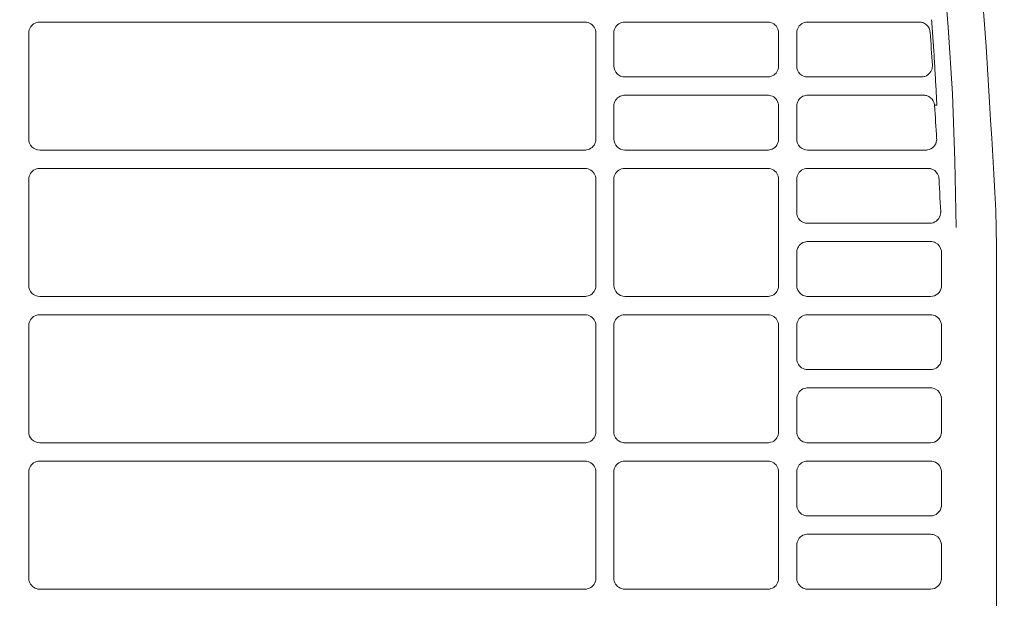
# Model space of a CAD drawing. Header units: millimetres. Extents: x -3034 to 546681, y -100001 to 133386.
# Tile 150 of 173: x 102160 to 102294, y -17961 to -17882. Entities that reach past the tile are written whole.
import ezdxf

# ---------------------------------------------------------------- set-up
doc = ezdxf.new("R2010")
doc.units = ezdxf.units.MM
doc.linetypes.add('ACAD_ISO03W100', pattern=[150, 60, -90])
doc.layers.get('Defpoints').update_dxf_attribs({"color": 252})
for name, color, linetype in [('___INST__AR_podstawy', 3, 'Continuous'), ('DETAIL', 5, 'Continuous'), ('ELEK CIENKIE', 80, 'Continuous'), ('ELEK ODGROMÓWKA', 214, 'Continuous')]:
    doc.layers.add(name, color=color, linetype=linetype)
doc.layers.add('I_WYMIARY', color=6, linetype='Continuous', lineweight=18)
doc.styles.add('DETALE1_100', font='arial.ttf', dxfattribs={"width": 0.6, "height": 200})
doc.dimstyles.new('Detale 1_100', dxfattribs={"dimscale": 0.12, "dimtxt": 250, "dimasz": 20, "dimexe": 50, "dimexo": 0, "dimgap": 30, "dimtad": 1, "dimdec": 1, "dimlfac": 0.1, "dimzin": 9, "dimdsep": 46, "dimtxsty": 'DETALE1_100', "dimblk1": 'DIM_KRESKA_', "dimblk2": 'DIM_KRESKA_', "dimsah": 1, "dimcen": 0, "dimse1": 1, "dimse2": 1, "dimclrd": 256, "dimclre": 256, "dimclrt": 256, "dimadec": 0, "dimazin": 0, "dimtfac": 0.01, "dimtdec": 1, "dimtix": 1, "dimtofl": 0, "dimtmove": 0, "dimatfit": 3, "dimfxl": 1, "dimtolj": 1, "dimtzin": 12, "dimlwd": -1, "dimarcsym": 0})

# ---------------------------------------------------------------- blocks, each defined once
blk = doc.blocks.new('iglice')
at = {"layer": 'ELEK CIENKIE', "color": 80, "linetype": 'ACAD_ISO03W100', "ltscale": 3}
blk.add_circle((-5706.4, 7322.5), 4350, dxfattribs=at)
blk = doc.blocks.new('wentDACH')
at = {"layer": 'DETAIL', "color": 8, "linetype": 'Continuous', "lineweight": 9}
for p, q in [((-83748.57, 25527.27), (-83747.77, 25518.15)), ((-83743.15, 25523.04), (-83742.57, 25515.48)), ((-83750.05, 25519.16), (-83750.03, 25518.84)), ((-83873.48, 25517.55), (-83873.43, 25517.76)), ((-83873.43, 25517.76), (-83873.36, 25517.96)), ((-83873.36, 25517.96), (-83873.26, 25518.14)), ((-83873.26, 25518.14), (-83873.13, 25518.31)), ((-83873.13, 25518.31), (-83872.99, 25518.47)), ((-83872.99, 25518.47), (-83872.82, 25518.59)), ((-83872.82, 25518.59), (-83872.63, 25518.7)), ((-83872.63, 25518.7), (-83872.44, 25518.77)), ((-83872.44, 25518.77), (-83872.23, 25518.82)), ((-83797.46, 25518.84), (-83872, 25518.84)), ((-83797.22, 25518.82), (-83797.02, 25518.77)), ((-83797.02, 25518.77), (-83796.82, 25518.7)), ((-83796.82, 25518.7), (-83796.64, 25518.6)), ((-83796.64, 25518.6), (-83796.47, 25518.47)), ((-83796.47, 25518.47), (-83796.32, 25518.32)), ((-83796.32, 25518.32), (-83796.2, 25518.15)), ((-83796.2, 25518.15), (-83796.1, 25517.96)), ((-83796.1, 25517.96), (-83796.02, 25517.77)), ((-83796.02, 25517.77), (-83795.98, 25517.56)), ((-83795.98, 25517.56), (-83795.97, 25517.35)), ((-83793.48, 25517.55), (-83793.43, 25517.76)), ((-83793.43, 25517.76), (-83793.36, 25517.96)), ((-83793.36, 25517.96), (-83793.26, 25518.14)), ((-83793.26, 25518.14), (-83793.14, 25518.31)), ((-83793.14, 25518.31), (-83792.99, 25518.47)), ((-83792.99, 25518.47), (-83792.82, 25518.59)), ((-83792.82, 25518.59), (-83792.64, 25518.7)), ((-83792.64, 25518.7), (-83792.44, 25518.77)), ((-83792.44, 25518.77), (-83792.23, 25518.82)), ((-83772.46, 25518.84), (-83792, 25518.84)), ((-83772.22, 25518.82), (-83772.02, 25518.77)), ((-83772.02, 25518.77), (-83771.82, 25518.7)), ((-83771.82, 25518.7), (-83771.64, 25518.6)), ((-83771.64, 25518.6), (-83771.47, 25518.47)), ((-83771.47, 25518.47), (-83771.32, 25518.32)), ((-83771.32, 25518.32), (-83771.2, 25518.15)), ((-83771.2, 25518.15), (-83771.1, 25517.96)), ((-83771.1, 25517.96), (-83771.02, 25517.77)), ((-83771.02, 25517.77), (-83770.98, 25517.56)), ((-83770.98, 25517.56), (-83770.97, 25517.35)), ((-83768.48, 25517.55), (-83768.43, 25517.76)), ((-83768.43, 25517.76), (-83768.36, 25517.96)), ((-83768.36, 25517.96), (-83768.26, 25518.14)), ((-83768.26, 25518.14), (-83768.14, 25518.31)), ((-83768.14, 25518.31), (-83767.99, 25518.47)), ((-83767.99, 25518.47), (-83767.82, 25518.59)), ((-83767.82, 25518.59), (-83767.64, 25518.7)), ((-83767.64, 25518.7), (-83767.44, 25518.77)), ((-83767.44, 25518.77), (-83767.23, 25518.82)), ((-83751.75, 25518.84), (-83767, 25518.84)), ((-83750.03, 25518.84), (-83750.01, 25518.53)), ((-83750.01, 25518.53), (-83749.98, 25518.21)), ((-83749.98, 25518.21), (-83749.96, 25517.9)), ((-83749.96, 25517.9), (-83749.94, 25517.58)), ((-83749.94, 25517.58), (-83749.91, 25517.27)), ((-83747.77, 25518.15), (-83747.21, 25509.02)), ((-83873.49, 25517.34), (-83873.48, 25517.55)), ((-83873.49, 25517.34), (-83873.49, 25502.84)), ((-83795.97, 25502.83), (-83795.97, 25517.35)), ((-83793.49, 25517.34), (-83793.48, 25517.55)), ((-83793.49, 25517.34), (-83793.49, 25512.84)), ((-83770.97, 25512.83), (-83770.97, 25517.35)), ((-83768.49, 25517.34), (-83768.48, 25517.55)), ((-83768.49, 25517.34), (-83768.49, 25512.84)), ((-83749.91, 25517.27), (-83749.89, 25516.95)), ((-83749.89, 25516.95), (-83749.87, 25516.63)), ((-83749.87, 25516.63), (-83749.85, 25516.32)), ((-83749.85, 25516.32), (-83749.82, 25516)), ((-83749.82, 25516), (-83749.8, 25515.69)), ((-83749.8, 25515.69), (-83749.78, 25515.37)), ((-83749.78, 25515.37), (-83749.76, 25515.06)), ((-83749.76, 25515.06), (-83749.74, 25514.74)), ((-83742.57, 25515.48), (-83742.15, 25507.91)), ((-83749.74, 25514.74), (-83749.72, 25514.43)), ((-83749.72, 25514.43), (-83749.7, 25514.11)), ((-83749.7, 25514.11), (-83749.68, 25513.8)), ((-83749.68, 25513.8), (-83749.66, 25513.48)), ((-83771.1, 25512.22), (-83771.2, 25512.03)), ((-83771.03, 25512.41), (-83771.1, 25512.22)), ((-83770.98, 25512.62), (-83771.03, 25512.41)), ((-83770.97, 25512.83), (-83770.98, 25512.62)), ((-83749.66, 25513.48), (-83749.64, 25513.16)), ((-83749.64, 25513.16), (-83749.62, 25512.85)), ((-83749.62, 25512.85), (-83749.6, 25512.53)), ((-83749.6, 25512.53), (-83749.59, 25512.22)), ((-83749.59, 25512.22), (-83749.57, 25511.9)), ((-83791.99, 25511.34), (-83772.46, 25511.34)), ((-83772.02, 25511.41), (-83772.23, 25511.36)), ((-83771.83, 25511.48), (-83772.02, 25511.41)), ((-83771.64, 25511.58), (-83771.83, 25511.48)), ((-83771.47, 25511.71), (-83771.64, 25511.58)), ((-83771.32, 25511.86), (-83771.47, 25511.71)), ((-83771.2, 25512.03), (-83771.32, 25511.86)), ((-83767, 25511.34), (-83751.43, 25511.34)), ((-83749.57, 25511.9), (-83749.55, 25511.59)), ((-83749.55, 25511.59), (-83749.53, 25511.27)), ((-83749.53, 25511.27), (-83749.51, 25510.95)), ((-83749.51, 25510.95), (-83749.5, 25510.64)), ((-83749.5, 25510.64), (-83749.48, 25510.32)), ((-83749.48, 25510.32), (-83749.46, 25510.01)), ((-83749.46, 25510.01), (-83749.45, 25509.69)), ((-83749.45, 25509.69), (-83749.43, 25509.37)), ((-83793.36, 25507.96), (-83793.26, 25508.14)), ((-83793.26, 25508.14), (-83793.14, 25508.31)), ((-83793.14, 25508.31), (-83792.99, 25508.46)), ((-83792.99, 25508.46), (-83792.82, 25508.59)), ((-83792.82, 25508.59), (-83792.64, 25508.7)), ((-83792.64, 25508.7), (-83792.44, 25508.77)), ((-83792.44, 25508.77), (-83792.23, 25508.82)), ((-83772.46, 25508.84), (-83792, 25508.84)), ((-83772.22, 25508.82), (-83772.02, 25508.77)), ((-83772.02, 25508.77), (-83771.82, 25508.7)), ((-83771.82, 25508.7), (-83771.64, 25508.6)), ((-83771.64, 25508.6), (-83771.47, 25508.47)), ((-83771.47, 25508.47), (-83771.32, 25508.32)), ((-83771.32, 25508.32), (-83771.2, 25508.15)), ((-83771.2, 25508.15), (-83771.1, 25507.96)), ((-83768.36, 25507.96), (-83768.26, 25508.14)), ((-83768.26, 25508.14), (-83768.14, 25508.31)), ((-83768.14, 25508.31), (-83767.99, 25508.46)), ((-83767.99, 25508.46), (-83767.82, 25508.59)), ((-83767.82, 25508.59), (-83767.64, 25508.7)), ((-83767.64, 25508.7), (-83767.44, 25508.77)), ((-83767.44, 25508.77), (-83767.23, 25508.82)), ((-83751.14, 25508.84), (-83767, 25508.84)), ((-83749.43, 25509.37), (-83749.42, 25509.06)), ((-83749.42, 25509.06), (-83749.4, 25508.74)), ((-83749.4, 25508.74), (-83749.39, 25508.43)), ((-83749.39, 25508.43), (-83749.37, 25508.11)), ((-83747.21, 25509.02), (-83746.86, 25499.88)), ((-83793.49, 25507.34), (-83793.48, 25507.55)), ((-83793.49, 25507.34), (-83793.49, 25502.84)), ((-83793.48, 25507.55), (-83793.43, 25507.76)), ((-83793.43, 25507.76), (-83793.36, 25507.96)), ((-83771.1, 25507.96), (-83771.02, 25507.77)), ((-83771.02, 25507.77), (-83770.98, 25507.56)), ((-83770.98, 25507.56), (-83770.97, 25507.35)), ((-83770.97, 25502.83), (-83770.97, 25507.35)), ((-83768.49, 25507.34), (-83768.48, 25507.55)), ((-83768.49, 25507.34), (-83768.49, 25502.84)), ((-83768.48, 25507.55), (-83768.43, 25507.76)), ((-83768.43, 25507.76), (-83768.36, 25507.96)), ((-83749.61, 25507.46), (-83749.34, 25507.48)), ((-83749.37, 25508.11), (-83749.36, 25507.8)), ((-83749.36, 25507.8), (-83749.34, 25507.48)), ((-83742.15, 25507.91), (-83741.98, 25505.44)), ((-83741.98, 25505.44), (-83741.82, 25502.97)), ((-83795.97, 25502.83), (-83795.98, 25502.62)), ((-83770.97, 25502.83), (-83770.98, 25502.62)), ((-83741.82, 25502.97), (-83741.68, 25500.5)), ((-83797.02, 25501.41), (-83797.23, 25501.36)), ((-83796.83, 25501.48), (-83797.02, 25501.41)), ((-83796.64, 25501.58), (-83796.83, 25501.48)), ((-83796.47, 25501.71), (-83796.64, 25501.58)), ((-83796.32, 25501.86), (-83796.47, 25501.71)), ((-83796.2, 25502.03), (-83796.32, 25501.86)), ((-83796.1, 25502.22), (-83796.2, 25502.03)), ((-83796.02, 25502.41), (-83796.1, 25502.22)), ((-83795.98, 25502.62), (-83796.02, 25502.41)), ((-83772.02, 25501.41), (-83772.23, 25501.36)), ((-83771.83, 25501.48), (-83772.02, 25501.41)), ((-83771.64, 25501.58), (-83771.83, 25501.48)), ((-83771.47, 25501.71), (-83771.64, 25501.58)), ((-83771.32, 25501.86), (-83771.47, 25501.71)), ((-83771.2, 25502.03), (-83771.32, 25501.86)), ((-83771.1, 25502.22), (-83771.2, 25502.03)), ((-83771.03, 25502.41), (-83771.1, 25502.22)), ((-83770.98, 25502.62), (-83771.03, 25502.41)), ((-83871.99, 25501.34), (-83797.46, 25501.34)), ((-83791.99, 25501.34), (-83772.46, 25501.34)), ((-83767, 25501.34), (-83750.85, 25501.34)), ((-83741.68, 25500.5), (-83741.54, 25498.03)), ((-83872.63, 25498.7), (-83872.44, 25498.77)), ((-83872.44, 25498.77), (-83872.23, 25498.82)), ((-83797.46, 25498.84), (-83872, 25498.84)), ((-83797.22, 25498.82), (-83797.02, 25498.77)), ((-83797.02, 25498.77), (-83796.82, 25498.7)), ((-83792.64, 25498.7), (-83792.44, 25498.77)), ((-83792.44, 25498.77), (-83792.23, 25498.82)), ((-83772.46, 25498.84), (-83792, 25498.84)), ((-83772.22, 25498.82), (-83772.02, 25498.77)), ((-83772.02, 25498.77), (-83771.82, 25498.7)), ((-83767.64, 25498.7), (-83767.44, 25498.77)), ((-83767.44, 25498.77), (-83767.23, 25498.82)), ((-83750.54, 25498.84), (-83767, 25498.84)), ((-83746.86, 25499.88), (-83746.7, 25490.74)), ((-83873.49, 25497.34), (-83873.48, 25497.55)), ((-83873.48, 25497.55), (-83873.43, 25497.76)), ((-83873.43, 25497.76), (-83873.36, 25497.96)), ((-83873.36, 25497.96), (-83873.26, 25498.14)), ((-83873.26, 25498.14), (-83873.13, 25498.31)), ((-83873.13, 25498.31), (-83872.99, 25498.47)), ((-83872.99, 25498.47), (-83872.82, 25498.59)), ((-83872.82, 25498.59), (-83872.63, 25498.7)), ((-83796.82, 25498.7), (-83796.64, 25498.6)), ((-83796.64, 25498.6), (-83796.47, 25498.47)), ((-83796.47, 25498.47), (-83796.32, 25498.32)), ((-83796.32, 25498.32), (-83796.2, 25498.15)), ((-83796.2, 25498.15), (-83796.1, 25497.96)), ((-83796.1, 25497.96), (-83796.02, 25497.77)), ((-83796.02, 25497.77), (-83795.98, 25497.56)), ((-83795.98, 25497.56), (-83795.97, 25497.35)), ((-83793.49, 25497.34), (-83793.48, 25497.55)), ((-83793.48, 25497.55), (-83793.43, 25497.76)), ((-83793.43, 25497.76), (-83793.36, 25497.96)), ((-83793.36, 25497.96), (-83793.26, 25498.14)), ((-83793.26, 25498.14), (-83793.14, 25498.31)), ((-83793.14, 25498.31), (-83792.99, 25498.47)), ((-83792.99, 25498.47), (-83792.82, 25498.59)), ((-83792.82, 25498.59), (-83792.64, 25498.7)), ((-83771.82, 25498.7), (-83771.64, 25498.6)), ((-83771.64, 25498.6), (-83771.47, 25498.47)), ((-83771.47, 25498.47), (-83771.32, 25498.32)), ((-83771.32, 25498.32), (-83771.2, 25498.15)), ((-83771.2, 25498.15), (-83771.1, 25497.96)), ((-83771.1, 25497.96), (-83771.02, 25497.77)), ((-83771.02, 25497.77), (-83770.98, 25497.56)), ((-83770.98, 25497.56), (-83770.97, 25497.35)), ((-83768.49, 25497.34), (-83768.48, 25497.55)), ((-83768.48, 25497.55), (-83768.43, 25497.76)), ((-83768.43, 25497.76), (-83768.36, 25497.96)), ((-83768.36, 25497.96), (-83768.26, 25498.14)), ((-83768.26, 25498.14), (-83768.14, 25498.31)), ((-83768.14, 25498.31), (-83767.99, 25498.47)), ((-83767.99, 25498.47), (-83767.82, 25498.59)), ((-83767.82, 25498.59), (-83767.64, 25498.7)), ((-83749.01, 25496.78), (-83749.04, 25497.42)), ((-83741.54, 25498.03), (-83741.41, 25495.56)), ((-83873.49, 25497.34), (-83873.49, 25482.84)), ((-83795.97, 25482.83), (-83795.97, 25497.35)), ((-83793.49, 25497.34), (-83793.49, 25482.84)), ((-83770.97, 25482.83), (-83770.97, 25497.35)), ((-83768.49, 25497.34), (-83768.49, 25492.84)), ((-83748.97, 25496.13), (-83749.01, 25496.78)), ((-83748.94, 25495.48), (-83748.97, 25496.13)), ((-83748.91, 25494.84), (-83748.94, 25495.48)), ((-83748.87, 25494.19), (-83748.91, 25494.84)), ((-83741.41, 25495.56), (-83741.29, 25493.09)), ((-83748.84, 25493.55), (-83748.87, 25494.19)), ((-83748.81, 25492.9), (-83748.84, 25493.55)), ((-83741.29, 25493.09), (-83741.21, 25490.62)), ((-83767, 25491.34), (-83750.31, 25491.34)), ((-83741.21, 25490.62), (-83741.17, 25488.14)), ((-83768.43, 25487.76), (-83768.36, 25487.96)), ((-83768.36, 25487.96), (-83768.26, 25488.14)), ((-83768.26, 25488.14), (-83768.14, 25488.31)), ((-83768.14, 25488.31), (-83767.99, 25488.47)), ((-83767.99, 25488.47), (-83767.82, 25488.59)), ((-83767.82, 25488.59), (-83767.64, 25488.7)), ((-83767.64, 25488.7), (-83767.44, 25488.77)), ((-83767.44, 25488.77), (-83767.23, 25488.82)), ((-83750.19, 25488.84), (-83767, 25488.84)), ((-83741.17, 25488.14), (-83741.17, 25272.04)), ((-83768.49, 25487.34), (-83768.48, 25487.55)), ((-83768.49, 25487.34), (-83768.49, 25482.84)), ((-83768.48, 25487.55), (-83768.43, 25487.76)), ((-83748.7, 25482.84), (-83748.7, 25487.34)), ((-83795.98, 25482.62), (-83796.02, 25482.41)), ((-83795.97, 25482.83), (-83795.98, 25482.62)), ((-83770.98, 25482.62), (-83771.03, 25482.41)), ((-83770.97, 25482.83), (-83770.98, 25482.62)), ((-83768.48, 25482.63), (-83768.49, 25482.84)), ((-83768.43, 25482.42), (-83768.48, 25482.63)), ((-83871.99, 25481.34), (-83797.46, 25481.34)), ((-83797.02, 25481.41), (-83797.23, 25481.36)), ((-83796.82, 25481.48), (-83797.02, 25481.41)), ((-83796.64, 25481.58), (-83796.82, 25481.48)), ((-83796.47, 25481.71), (-83796.64, 25481.58)), ((-83796.32, 25481.86), (-83796.47, 25481.71)), ((-83796.2, 25482.03), (-83796.32, 25481.86)), ((-83796.1, 25482.22), (-83796.2, 25482.03)), ((-83796.02, 25482.41), (-83796.1, 25482.22)), ((-83791.99, 25481.34), (-83772.46, 25481.34)), ((-83772.02, 25481.41), (-83772.23, 25481.36)), ((-83771.83, 25481.48), (-83772.02, 25481.41)), ((-83771.64, 25481.58), (-83771.83, 25481.48)), ((-83771.47, 25481.71), (-83771.64, 25481.58)), ((-83771.32, 25481.86), (-83771.47, 25481.71)), ((-83771.2, 25482.03), (-83771.32, 25481.86)), ((-83771.1, 25482.22), (-83771.2, 25482.03)), ((-83771.03, 25482.41), (-83771.1, 25482.22)), ((-83768.36, 25482.22), (-83768.43, 25482.42)), ((-83768.26, 25482.04), (-83768.36, 25482.22)), ((-83768.13, 25481.87), (-83768.26, 25482.04)), ((-83767.99, 25481.72), (-83768.13, 25481.87)), ((-83767.82, 25481.59), (-83767.99, 25481.72)), ((-83767.63, 25481.48), (-83767.82, 25481.59)), ((-83767.43, 25481.41), (-83767.63, 25481.48)), ((-83767.23, 25481.36), (-83767.43, 25481.41)), ((-83767, 25481.34), (-83750.19, 25481.34)), ((-83872.99, 25478.47), (-83872.82, 25478.59)), ((-83872.82, 25478.59), (-83872.63, 25478.7)), ((-83872.63, 25478.7), (-83872.44, 25478.77)), ((-83872.44, 25478.77), (-83872.23, 25478.82)), ((-83797.46, 25478.84), (-83872, 25478.84)), ((-83797.22, 25478.82), (-83797.02, 25478.78)), ((-83797.02, 25478.78), (-83796.82, 25478.7)), ((-83796.82, 25478.7), (-83796.64, 25478.6)), ((-83796.64, 25478.6), (-83796.47, 25478.47)), ((-83792.99, 25478.47), (-83792.82, 25478.59)), ((-83792.82, 25478.59), (-83792.64, 25478.7)), ((-83792.64, 25478.7), (-83792.44, 25478.77)), ((-83792.44, 25478.77), (-83792.23, 25478.82)), ((-83772.46, 25478.84), (-83792, 25478.84)), ((-83772.22, 25478.82), (-83772.02, 25478.78)), ((-83772.02, 25478.78), (-83771.82, 25478.7)), ((-83771.82, 25478.7), (-83771.64, 25478.6)), ((-83771.64, 25478.6), (-83771.47, 25478.47)), ((-83767.99, 25478.47), (-83767.82, 25478.59)), ((-83767.82, 25478.59), (-83767.64, 25478.7)), ((-83767.64, 25478.7), (-83767.44, 25478.77)), ((-83767.44, 25478.77), (-83767.23, 25478.82)), ((-83750.2, 25478.84), (-83767, 25478.84)), ((-83873.49, 25477.34), (-83873.48, 25477.55)), ((-83873.49, 25477.34), (-83873.49, 25462.84)), ((-83873.48, 25477.55), (-83873.43, 25477.76)), ((-83873.43, 25477.76), (-83873.36, 25477.96)), ((-83873.36, 25477.96), (-83873.26, 25478.14)), ((-83873.26, 25478.14), (-83873.13, 25478.32)), ((-83873.13, 25478.32), (-83872.99, 25478.47)), ((-83796.47, 25478.47), (-83796.32, 25478.32)), ((-83796.32, 25478.32), (-83796.2, 25478.15)), ((-83796.2, 25478.15), (-83796.1, 25477.96)), ((-83796.1, 25477.96), (-83796.02, 25477.77)), ((-83796.02, 25477.77), (-83795.98, 25477.56)), ((-83795.98, 25477.56), (-83795.97, 25477.35)), ((-83795.97, 25462.83), (-83795.97, 25477.35)), ((-83793.49, 25477.34), (-83793.48, 25477.55)), ((-83793.49, 25477.34), (-83793.49, 25462.84)), ((-83793.48, 25477.55), (-83793.43, 25477.76)), ((-83793.43, 25477.76), (-83793.36, 25477.96)), ((-83793.36, 25477.96), (-83793.26, 25478.14)), ((-83793.26, 25478.14), (-83793.14, 25478.31)), ((-83793.14, 25478.31), (-83792.99, 25478.47)), ((-83771.47, 25478.47), (-83771.32, 25478.32)), ((-83771.32, 25478.32), (-83771.2, 25478.15)), ((-83771.2, 25478.15), (-83771.1, 25477.97)), ((-83771.1, 25477.97), (-83771.02, 25477.77)), ((-83771.02, 25477.77), (-83770.98, 25477.56)), ((-83770.98, 25477.56), (-83770.97, 25477.35)), ((-83770.97, 25462.83), (-83770.97, 25477.35)), ((-83768.49, 25477.34), (-83768.48, 25477.55)), ((-83768.49, 25477.34), (-83768.49, 25472.84)), ((-83768.48, 25477.55), (-83768.43, 25477.76)), ((-83768.43, 25477.76), (-83768.36, 25477.96)), ((-83768.36, 25477.96), (-83768.26, 25478.14)), ((-83768.26, 25478.14), (-83768.14, 25478.31)), ((-83768.14, 25478.31), (-83767.99, 25478.47)), ((-83748.7, 25472.84), (-83748.7, 25477.34)), ((-83768.48, 25472.63), (-83768.49, 25472.84)), ((-83768.43, 25472.42), (-83768.48, 25472.63)), ((-83768.36, 25472.22), (-83768.43, 25472.42)), ((-83768.26, 25472.04), (-83768.36, 25472.22)), ((-83768.13, 25471.87), (-83768.26, 25472.04)), ((-83767.99, 25471.72), (-83768.13, 25471.87)), ((-83767.82, 25471.59), (-83767.99, 25471.72)), ((-83767.63, 25471.48), (-83767.82, 25471.59)), ((-83767.43, 25471.41), (-83767.63, 25471.48)), ((-83767.23, 25471.36), (-83767.43, 25471.41)), ((-83767, 25471.34), (-83750.2, 25471.34)), ((-83768.48, 25467.55), (-83768.43, 25467.76)), ((-83768.43, 25467.76), (-83768.36, 25467.96)), ((-83768.36, 25467.96), (-83768.26, 25468.14)), ((-83768.26, 25468.14), (-83768.14, 25468.31)), ((-83768.14, 25468.31), (-83767.99, 25468.47)), ((-83767.99, 25468.47), (-83767.82, 25468.59)), ((-83767.82, 25468.59), (-83767.64, 25468.7)), ((-83767.64, 25468.7), (-83767.44, 25468.77)), ((-83767.44, 25468.77), (-83767.23, 25468.82)), ((-83750.2, 25468.84), (-83767, 25468.84)), ((-83768.49, 25467.34), (-83768.48, 25467.55)), ((-83768.49, 25467.34), (-83768.49, 25462.84)), ((-83748.7, 25462.84), (-83748.7, 25467.34)), ((-83796.02, 25462.41), (-83796.1, 25462.22)), ((-83795.98, 25462.62), (-83796.02, 25462.41)), ((-83795.97, 25462.83), (-83795.98, 25462.62)), ((-83793.48, 25462.63), (-83793.49, 25462.84)), ((-83793.43, 25462.42), (-83793.48, 25462.63)), ((-83793.36, 25462.22), (-83793.43, 25462.42)), ((-83771.03, 25462.41), (-83771.1, 25462.22)), ((-83770.98, 25462.62), (-83771.03, 25462.41)), ((-83770.97, 25462.83), (-83770.98, 25462.62)), ((-83768.48, 25462.63), (-83768.49, 25462.84)), ((-83768.43, 25462.42), (-83768.48, 25462.63)), ((-83768.36, 25462.22), (-83768.43, 25462.42)), ((-83871.99, 25461.34), (-83797.46, 25461.34)), ((-83797.02, 25461.41), (-83797.23, 25461.36)), ((-83796.82, 25461.48), (-83797.02, 25461.41)), ((-83796.64, 25461.58), (-83796.82, 25461.48)), ((-83796.47, 25461.71), (-83796.64, 25461.58)), ((-83796.32, 25461.86), (-83796.47, 25461.71)), ((-83796.2, 25462.03), (-83796.32, 25461.86)), ((-83796.1, 25462.22), (-83796.2, 25462.03)), ((-83793.26, 25462.04), (-83793.36, 25462.22)), ((-83793.13, 25461.87), (-83793.26, 25462.04)), ((-83792.99, 25461.72), (-83793.13, 25461.87)), ((-83792.82, 25461.59), (-83792.99, 25461.72)), ((-83792.63, 25461.48), (-83792.82, 25461.59)), ((-83792.43, 25461.41), (-83792.63, 25461.48)), ((-83792.23, 25461.36), (-83792.43, 25461.41)), ((-83792, 25461.34), (-83772.46, 25461.34)), ((-83772.02, 25461.41), (-83772.23, 25461.36)), ((-83771.82, 25461.48), (-83772.02, 25461.41)), ((-83771.64, 25461.58), (-83771.82, 25461.48)), ((-83771.47, 25461.71), (-83771.64, 25461.58)), ((-83771.32, 25461.86), (-83771.47, 25461.71)), ((-83771.2, 25462.03), (-83771.32, 25461.86)), ((-83771.1, 25462.22), (-83771.2, 25462.03)), ((-83768.26, 25462.04), (-83768.36, 25462.22)), ((-83768.13, 25461.87), (-83768.26, 25462.04)), ((-83767.99, 25461.72), (-83768.13, 25461.87)), ((-83767.82, 25461.59), (-83767.99, 25461.72)), ((-83767.63, 25461.48), (-83767.82, 25461.59)), ((-83767.43, 25461.41), (-83767.63, 25461.48)), ((-83767.23, 25461.36), (-83767.43, 25461.41)), ((-83767, 25461.34), (-83750.2, 25461.34)), ((-83873.13, 25458.32), (-83872.99, 25458.47)), ((-83872.99, 25458.47), (-83872.82, 25458.59)), ((-83872.82, 25458.59), (-83872.63, 25458.7)), ((-83872.63, 25458.7), (-83872.44, 25458.77)), ((-83872.44, 25458.77), (-83872.23, 25458.82)), ((-83797.46, 25458.84), (-83872, 25458.84)), ((-83797.22, 25458.82), (-83797.02, 25458.78)), ((-83797.02, 25458.78), (-83796.82, 25458.7)), ((-83796.82, 25458.7), (-83796.64, 25458.6)), ((-83796.64, 25458.6), (-83796.47, 25458.47)), ((-83796.47, 25458.47), (-83796.32, 25458.32)), ((-83793.14, 25458.31), (-83792.99, 25458.47)), ((-83792.99, 25458.47), (-83792.82, 25458.59)), ((-83792.82, 25458.59), (-83792.63, 25458.7)), ((-83792.63, 25458.7), (-83792.44, 25458.77)), ((-83792.44, 25458.77), (-83792.23, 25458.82)), ((-83772.46, 25458.84), (-83792, 25458.84)), ((-83772.22, 25458.82), (-83772.02, 25458.78)), ((-83772.02, 25458.78), (-83771.82, 25458.7)), ((-83771.82, 25458.7), (-83771.64, 25458.6)), ((-83771.64, 25458.6), (-83771.47, 25458.47)), ((-83771.47, 25458.47), (-83771.32, 25458.32)), ((-83768.14, 25458.31), (-83767.99, 25458.47)), ((-83767.99, 25458.47), (-83767.82, 25458.59)), ((-83767.82, 25458.59), (-83767.64, 25458.7)), ((-83767.64, 25458.7), (-83767.44, 25458.77)), ((-83767.44, 25458.77), (-83767.23, 25458.82)), ((-83750.2, 25458.84), (-83767, 25458.84)), ((-83873.49, 25457.34), (-83873.48, 25457.55)), ((-83873.49, 25457.34), (-83873.49, 25442.84)), ((-83873.48, 25457.55), (-83873.43, 25457.76)), ((-83873.43, 25457.76), (-83873.36, 25457.96)), ((-83873.36, 25457.96), (-83873.26, 25458.15)), ((-83873.26, 25458.15), (-83873.13, 25458.32)), ((-83796.32, 25458.32), (-83796.2, 25458.15)), ((-83796.2, 25458.15), (-83796.1, 25457.97)), ((-83796.1, 25457.97), (-83796.02, 25457.77)), ((-83796.02, 25457.77), (-83795.98, 25457.56)), ((-83795.98, 25457.56), (-83795.97, 25457.35)), ((-83795.97, 25442.83), (-83795.97, 25457.35)), ((-83793.49, 25457.34), (-83793.48, 25457.55)), ((-83793.49, 25457.34), (-83793.49, 25442.84)), ((-83793.48, 25457.55), (-83793.43, 25457.76)), ((-83793.43, 25457.76), (-83793.36, 25457.96)), ((-83793.36, 25457.96), (-83793.26, 25458.14)), ((-83793.26, 25458.14), (-83793.14, 25458.31)), ((-83771.32, 25458.32), (-83771.2, 25458.15)), ((-83771.2, 25458.15), (-83771.1, 25457.97)), ((-83771.1, 25457.97), (-83771.02, 25457.77)), ((-83771.02, 25457.77), (-83770.98, 25457.56)), ((-83770.98, 25457.56), (-83770.97, 25457.35)), ((-83770.97, 25442.83), (-83770.97, 25457.35)), ((-83768.49, 25457.34), (-83768.48, 25457.55)), ((-83768.49, 25457.34), (-83768.49, 25452.84)), ((-83768.48, 25457.55), (-83768.43, 25457.76)), ((-83768.43, 25457.76), (-83768.36, 25457.96)), ((-83768.36, 25457.96), (-83768.26, 25458.14)), ((-83768.26, 25458.14), (-83768.14, 25458.31)), ((-83748.7, 25452.84), (-83748.7, 25457.34)), ((-83768.48, 25452.63), (-83768.49, 25452.84)), ((-83768.43, 25452.42), (-83768.48, 25452.63)), ((-83768.36, 25452.22), (-83768.43, 25452.42)), ((-83768.26, 25452.04), (-83768.36, 25452.22)), ((-83768.13, 25451.87), (-83768.26, 25452.04)), ((-83767.99, 25451.72), (-83768.13, 25451.87)), ((-83767.82, 25451.59), (-83767.99, 25451.72)), ((-83767.63, 25451.48), (-83767.82, 25451.59)), ((-83767.43, 25451.41), (-83767.63, 25451.48)), ((-83767.23, 25451.36), (-83767.43, 25451.41)), ((-83767, 25451.34), (-83750.2, 25451.34)), ((-83768.48, 25447.55), (-83768.43, 25447.76)), ((-83768.43, 25447.76), (-83768.36, 25447.96)), ((-83768.36, 25447.96), (-83768.26, 25448.14)), ((-83768.26, 25448.14), (-83768.14, 25448.31)), ((-83768.14, 25448.31), (-83767.99, 25448.47)), ((-83767.99, 25448.47), (-83767.82, 25448.59)), ((-83767.82, 25448.59), (-83767.64, 25448.7)), ((-83767.64, 25448.7), (-83767.44, 25448.77)), ((-83767.44, 25448.77), (-83767.23, 25448.82)), ((-83750.2, 25448.84), (-83767, 25448.84)), ((-83768.49, 25447.34), (-83768.48, 25447.55)), ((-83768.49, 25447.34), (-83768.49, 25442.84)), ((-83748.71, 25442.84), (-83748.71, 25447.34)), ((-83873.48, 25442.63), (-83873.49, 25442.84)), ((-83873.43, 25442.42), (-83873.48, 25442.63)), ((-83873.36, 25442.22), (-83873.43, 25442.42)), ((-83873.26, 25442.04), (-83873.36, 25442.22)), ((-83796.1, 25442.22), (-83796.2, 25442.03)), ((-83796.02, 25442.41), (-83796.1, 25442.22)), ((-83795.98, 25442.62), (-83796.02, 25442.41)), ((-83795.97, 25442.83), (-83795.98, 25442.62)), ((-83793.48, 25442.63), (-83793.49, 25442.84)), ((-83793.43, 25442.42), (-83793.48, 25442.63)), ((-83793.36, 25442.22), (-83793.43, 25442.42)), ((-83793.26, 25442.04), (-83793.36, 25442.22)), ((-83771.1, 25442.22), (-83771.2, 25442.03)), ((-83771.03, 25442.41), (-83771.1, 25442.22)), ((-83770.98, 25442.62), (-83771.03, 25442.41)), ((-83770.97, 25442.83), (-83770.98, 25442.62)), ((-83768.48, 25442.63), (-83768.49, 25442.84)), ((-83768.43, 25442.42), (-83768.48, 25442.63)), ((-83768.36, 25442.22), (-83768.43, 25442.42)), ((-83768.26, 25442.04), (-83768.36, 25442.22)), ((-83873.13, 25441.87), (-83873.26, 25442.04)), ((-83872.98, 25441.72), (-83873.13, 25441.87)), ((-83872.82, 25441.59), (-83872.98, 25441.72)), ((-83872.63, 25441.48), (-83872.82, 25441.59)), ((-83872.43, 25441.41), (-83872.63, 25441.48)), ((-83872.23, 25441.36), (-83872.43, 25441.41)), ((-83871.99, 25441.34), (-83797.46, 25441.34)), ((-83797.02, 25441.41), (-83797.23, 25441.36)), ((-83796.82, 25441.48), (-83797.02, 25441.41)), ((-83796.64, 25441.58), (-83796.82, 25441.48)), ((-83796.47, 25441.71), (-83796.64, 25441.58)), ((-83796.32, 25441.86), (-83796.47, 25441.71)), ((-83796.2, 25442.03), (-83796.32, 25441.86)), ((-83793.13, 25441.87), (-83793.26, 25442.04)), ((-83792.99, 25441.72), (-83793.13, 25441.87)), ((-83792.82, 25441.59), (-83792.99, 25441.72)), ((-83792.63, 25441.48), (-83792.82, 25441.59)), ((-83792.43, 25441.41), (-83792.63, 25441.48)), ((-83792.23, 25441.36), (-83792.43, 25441.41)), ((-83792, 25441.34), (-83772.46, 25441.34)), ((-83772.02, 25441.41), (-83772.23, 25441.36)), ((-83771.82, 25441.48), (-83772.02, 25441.41)), ((-83771.64, 25441.58), (-83771.82, 25441.48)), ((-83771.47, 25441.71), (-83771.64, 25441.58)), ((-83771.32, 25441.86), (-83771.47, 25441.71)), ((-83771.2, 25442.03), (-83771.32, 25441.86)), ((-83768.13, 25441.87), (-83768.26, 25442.04)), ((-83767.99, 25441.72), (-83768.13, 25441.87)), ((-83767.82, 25441.59), (-83767.99, 25441.72)), ((-83767.63, 25441.48), (-83767.82, 25441.59)), ((-83767.43, 25441.41), (-83767.63, 25441.48)), ((-83767.23, 25441.36), (-83767.43, 25441.41)), ((-83767, 25441.34), (-83750.2, 25441.34))]:
    blk.add_line(p, q, dxfattribs=at)
for centre, radius, start, end in [((-83872, 25517.35), 1.49, 90.0018, 98.9662), ((-83797.46, 25517.33), 1.51, 81.0672, 89.9982), ((-83792, 25517.35), 1.49, 90.0018, 98.9719), ((-83772.46, 25517.33), 1.51, 81.0679, 89.9982), ((-83767, 25517.35), 1.49, 90.0018, 98.9737), ((-83751.75, 25517.35), 1.49, 89.0391, 89.9998), ((-83751.75, 25517.34), 1.5, 70.959, 88.9877), ((-83751.75, 25517.35), 1.49, 61.3955, 70.8893), ((-83751.75, 25517.34), 1.5, 13.6096, 61.332), ((-83751.77, 25517.34), 1.51, 4.1995, 13.6635), ((-84119.12, 25490.39), 369.86, 3.4925, 4.196), ((-83791.99, 25512.84), 1.5, 179.931, 269.9965), ((-83767, 25512.84), 1.5, 179.9283, 269.9965), ((-83751.43, 25512.82), 1.48, 288.6993, 354.2517), ((-83751.45, 25512.83), 1.5, 354.2107, 1.7834), ((-83751.44, 25512.83), 1.49, 1.7847, 3.4943), ((-83772.46, 25512.86), 1.51, 270.0012, 278.9249), ((-83751.43, 25512.82), 1.48, 269.9992, 271.1564), ((-83751.44, 25512.83), 1.49, 271.1996, 288.6341), ((-83792, 25507.35), 1.49, 90.0029, 98.9728), ((-83772.46, 25507.33), 1.51, 81.069, 89.9993), ((-83767, 25507.35), 1.49, 90.0029, 98.9746), ((-83751.14, 25507.36), 1.48, 89.139, 90.0009), ((-83751.14, 25507.35), 1.49, 70.9346, 89.0868), ((-83751.14, 25507.36), 1.48, 61.3186, 70.8633), ((-83751.14, 25507.35), 1.49, 17.1145, 61.2676), ((-83751.18, 25507.34), 1.53, 13.6232, 17.1711), ((-83751.17, 25507.34), 1.52, 5.0715, 13.6415), ((-84093.25, 25482.42), 344.5, 3.4124, 4.1676), ((-83871.99, 25502.84), 1.5, 179.9366, 269.9976), ((-83791.99, 25502.84), 1.5, 179.9278, 269.9976), ((-83767, 25502.84), 1.5, 179.9251, 269.9976), ((-83750.86, 25502.84), 1.5, 1.3432, 3.4515), ((-83750.86, 25502.84), 1.51, 354.1839, 1.343), ((-83750.85, 25502.83), 1.49, 279.4239, 354.2263), ((-83797.46, 25502.85), 1.51, 270.0023, 278.9269), ((-83772.46, 25502.85), 1.51, 270.0023, 278.9261), ((-83750.85, 25502.83), 1.49, 270.0005, 271.7116), ((-83750.85, 25502.84), 1.5, 271.7132, 279.4102), ((-83872, 25497.35), 1.49, 90.0019, 98.9661), ((-83797.46, 25497.33), 1.51, 81.0673, 89.9982), ((-83792, 25497.35), 1.49, 90.0019, 98.9718), ((-83772.46, 25497.33), 1.51, 81.0681, 89.9982), ((-83767, 25497.35), 1.49, 90.0018, 98.9736), ((-83750.54, 25497.35), 1.49, 63.9562, 89.9997), ((-83750.54, 25497.34), 1.5, 18.0206, 63.905), ((-83750.55, 25497.34), 1.51, 3.1672, 18.0731), ((-83767, 25492.84), 1.5, 179.9219, 269.9965), ((-83750.31, 25492.83), 1.49, 279.2253, 353.3063), ((-83750.32, 25492.84), 1.51, 353.2644, 0.3349), ((-83750.32, 25492.84), 1.5, 0.3351, 2.4436), ((-83750.31, 25492.84), 1.49, 269.9995, 271.8195), ((-83750.31, 25492.84), 1.5, 271.8205, 279.2121), ((-83767, 25487.35), 1.49, 90.0029, 98.9746), ((-83750.19, 25487.35), 1.49, 63.0051, 90.0006), ((-83750.2, 25487.34), 1.5, 8.8504, 62.9334), ((-83750.21, 25487.34), 1.51, 359.9926, 8.9226), ((-83871.99, 25482.84), 1.5, 179.9302, 269.9976), ((-83791.99, 25482.84), 1.5, 179.9215, 269.9976), ((-83750.19, 25482.83), 1.49, 270.0006, 351.0912), ((-83750.21, 25482.84), 1.51, 351.0518, 357.9852), ((-83750.2, 25482.84), 1.5, 357.9855, 359.991), ((-83797.46, 25482.85), 1.51, 270.0023, 278.9273), ((-83772.46, 25482.85), 1.51, 270.0023, 278.9265), ((-83767, 25482.84), 1.5, 261.0295, 269.9976), ((-83872, 25477.35), 1.49, 90.0019, 98.966), ((-83797.46, 25477.33), 1.51, 81.0676, 89.9982), ((-83792, 25477.35), 1.49, 90.0019, 98.9717), ((-83772.46, 25477.33), 1.51, 81.0684, 89.9982), ((-83767, 25477.35), 1.49, 90.0019, 98.9735), ((-83750.2, 25477.35), 1.49, 63.0049, 89.9994), ((-83750.2, 25477.34), 1.5, 8.8519, 62.9343), ((-83750.21, 25477.34), 1.51, 359.993, 8.9231), ((-83750.2, 25472.83), 1.49, 270.0007, 351.093), ((-83750.21, 25472.84), 1.51, 351.0527, 357.9781), ((-83750.21, 25472.84), 1.5, 357.9783, 359.9915), ((-83767, 25472.84), 1.5, 261.0294, 269.9976), ((-83767, 25467.35), 1.49, 90.0019, 98.9735), ((-83750.2, 25467.35), 1.49, 63.0057, 89.9993), ((-83750.2, 25467.34), 1.5, 8.8534, 62.9362), ((-83750.22, 25467.34), 1.51, 359.9935, 8.9237), ((-83871.99, 25462.84), 1.5, 179.9239, 269.9976), ((-83750.2, 25462.84), 1.49, 270.0008, 351.0954), ((-83750.21, 25462.84), 1.51, 351.0541, 357.9702), ((-83750.21, 25462.84), 1.5, 357.9704, 359.992), ((-83797.46, 25462.85), 1.51, 270.0023, 278.9277), ((-83792, 25462.84), 1.5, 261.0311, 269.9977), ((-83772.46, 25462.85), 1.51, 270.0022, 278.9269), ((-83767, 25462.84), 1.5, 261.0292, 269.9977), ((-83872, 25457.35), 1.49, 90.0019, 98.9659), ((-83797.46, 25457.33), 1.51, 81.0678, 89.9981), ((-83792, 25457.35), 1.49, 90.0019, 98.9716), ((-83772.46, 25457.33), 1.51, 81.0686, 89.9982), ((-83767, 25457.35), 1.49, 90.0019, 98.9734), ((-83750.2, 25457.35), 1.49, 63.0067, 89.9992), ((-83750.2, 25457.34), 1.5, 8.8551, 62.9383), ((-83750.22, 25457.34), 1.51, 359.994, 8.9243), ((-83750.2, 25452.84), 1.49, 269.9998, 351.0967), ((-83750.21, 25452.84), 1.51, 351.0544, 357.9557), ((-83750.21, 25452.84), 1.5, 357.9559, 359.9925), ((-83767, 25452.84), 1.5, 261.0281, 269.9966), ((-83767, 25447.35), 1.49, 90.003, 98.9743), ((-83750.2, 25447.35), 1.49, 63.0091, 90.0002), ((-83750.2, 25447.34), 1.5, 8.8569, 62.9417), ((-83750.22, 25447.34), 1.51, 359.9945, 8.9252), ((-83750.2, 25442.84), 1.49, 270.001, 351.0985), ((-83750.21, 25442.84), 1.51, 351.0553, 357.9523), ((-83750.21, 25442.84), 1.5, 357.9525, 359.993), ((-83871.99, 25442.84), 1.5, 261.0367, 269.9977), ((-83797.46, 25442.85), 1.51, 270.0022, 278.9281), ((-83792, 25442.84), 1.5, 261.0309, 269.9977), ((-83772.46, 25442.85), 1.51, 270.0022, 278.9272), ((-83767, 25442.84), 1.5, 261.029, 269.9977)]:
    blk.add_arc(centre, radius, start, end, dxfattribs=at)
blk = doc.blocks.new('DIM_KRESKA_')
for p, q in [((0, 14), (0, -14)), ((-6, 0), (6, 0))]:
    blk.add_line(p, q)
at = {"const_width": 1.2}
blk.add_lwpolyline([(-4.243, -4.243), (4.243, 4.243)], dxfattribs=at)
blk = doc.blocks.new('*D524')
at = {"layer": 'Defpoints', "color": 0}
for p in [(101226.4, -17351.32), (109926.4, -17351.32), (109926.4, -19434.49)]:
    blk.add_point(p, dxfattribs=at)
at = {"layer": 'I_WYMIARY'}
blk.add_line((101228.8, -19434.49), (109924, -19434.49), dxfattribs=at)
at = {"layer": 'I_WYMIARY', "xscale": 2.4, "yscale": 2.4, "zscale": 2.4, "rotation": 180}
blk.add_blockref('DIM_KRESKA_', (101226.4, -19434.49), dxfattribs=at)
at = {"layer": 'I_WYMIARY', "xscale": 2.4, "yscale": 2.4, "zscale": 2.4}
blk.add_blockref('DIM_KRESKA_', (109926.4, -19434.49), dxfattribs=at)
at = {"layer": 'I_WYMIARY', "insert": (105576.4, -19328.7), "char_height": 200, "attachment_point": 5, "style": 'DETALE1_100'}
blk.add_mtext('\\A1;870', dxfattribs=at)

msp = doc.modelspace()

# ---------------------------------------------------------------- block references
at = {"layer": '___INST__AR_podstawy', "color": 210, "lineweight": 40}
msp.add_blockref('wentDACH', (186034.592, -43400.942), dxfattribs=at)
at = {"layer": 'ELEK ODGROMÓWKA'}
msp.add_blockref('iglice', (111335.99, -24243.943), dxfattribs=at)

# ---------------------------------------------------------------- dimensions: what is measured, and where the dimension line sits
at = {"layer": 'I_WYMIARY'}
dim = msp.add_linear_dim(base=(109926.396, -19434.486), p1=(101226.396, -17351.322), p2=(109926.396, -17351.322), dimstyle='Detale 1_100', dxfattribs=at)
dim.commit()
dim.dimension.update_dxf_attribs({"geometry": '*D524', "text_midpoint": (105576.396, -19328.703)})

doc.saveas('drawing.dxf')
